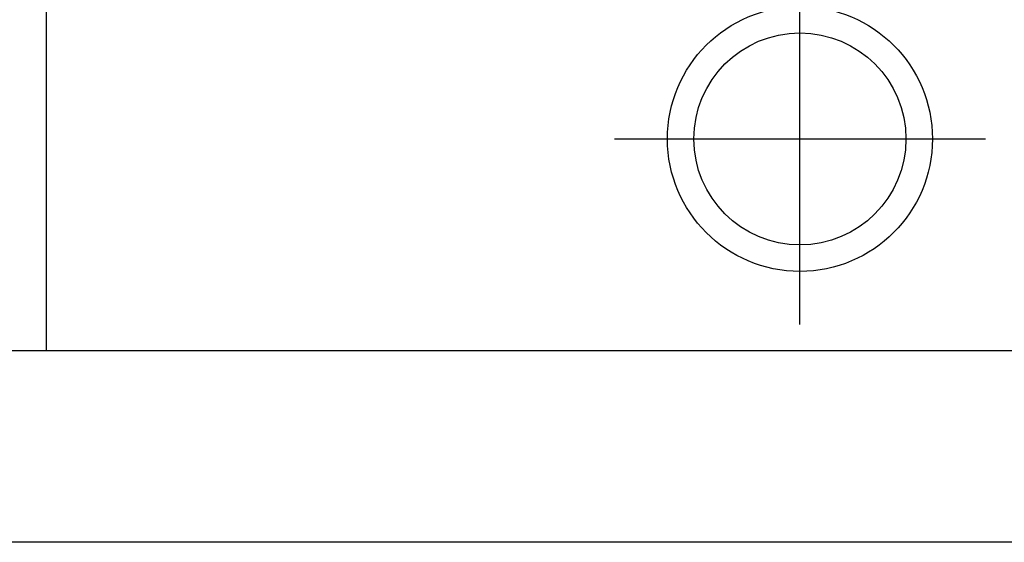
# Model space of a CAD drawing. Header units: metres. Extents: x -1 to 438, y -6 to 53.
# Tile 13 of 149: x 409.262 to 411.119, y 12.888 to 13.875. Entities that reach past the tile are written whole.
import ezdxf

# ---------------------------------------------------------------- set-up
doc = ezdxf.new("R2010")
doc.units = ezdxf.units.M
doc.linetypes.add('CONTINUA', pattern=[0])
doc.layers.add('PA MURS ACTUAL', color=7, linetype='CONTINUA', lineweight=25)

msp = doc.modelspace()

# ---------------------------------------------------------------- linework, layer by layer
at = {"layer": 'PA MURS ACTUAL', "transparency": 33554687}
for p, q in [((409.3119, 17.4496), (409.3119, 13.2496)), ((421.2419, 13.2496), (398.0744, 13.2496)), ((424.3004, 12.8884), (391.1436, 12.8884))]:
    msp.add_line(p, q, dxfattribs=at)
at = {"layer": 'PA MURS ACTUAL', "color": 180, "linetype": 'CONTINUA', "transparency": 33554687}
for p, q in [((410.7337, 13.2996), (410.7337, 13.9996)), ((410.3837, 13.6496), (411.0837, 13.6496))]:
    msp.add_line(p, q, dxfattribs=at)
at = {"layer": 'PA MURS ACTUAL', "transparency": 33554687}
for radius in [0.25, 0.2]:
    msp.add_circle((410.7337, 13.6496), radius, dxfattribs=at)

doc.saveas('drawing.dxf')
